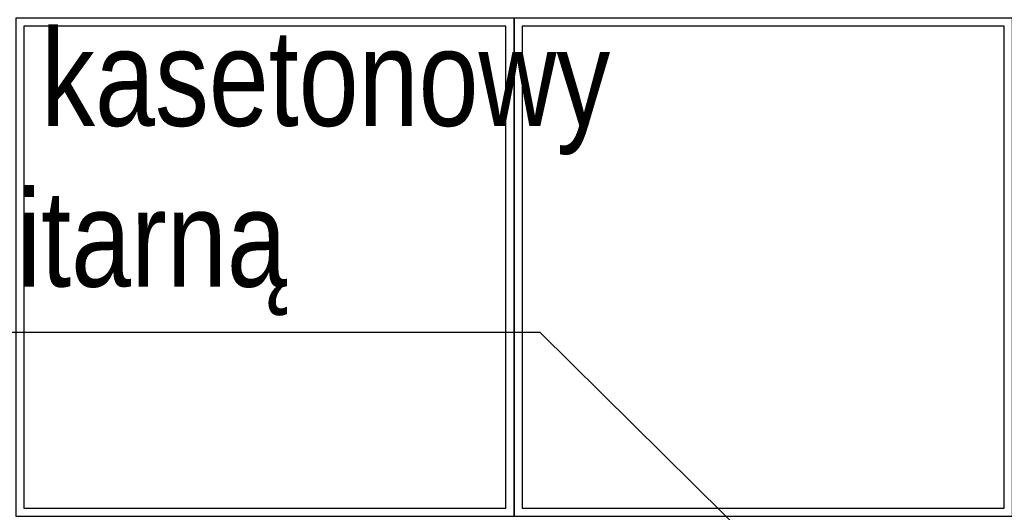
# Model space of a CAD drawing. Header units: millimetres. Extents: x -5941 to 19721, y -9230 to 6433.
# Tile 56 of 204: x 5777 to 5899, y -7392 to -7330. Entities that reach past the tile are written whole.
import ezdxf

# ---------------------------------------------------------------- set-up
doc = ezdxf.new("R2010")
doc.units = ezdxf.units.MM
doc.layers.add('A_SUFITY', color=6, linetype='Continuous')
doc.layers.add('A_SUFITY OPIS', color=1, linetype='Continuous')
doc.styles.get("Standard").update_dxf_attribs({"font": 'arial.ttf'})

msp = doc.modelspace()

# ---------------------------------------------------------------- linework, layer by layer
at = {"layer": 'A_SUFITY'}
for points in [[(5776.032, -7392.085), (5838.032, -7392.085), (5838.032, -7330.085), (5776.032, -7330.085)], [(5838.032, -7392.085), (5900.032, -7392.085), (5900.032, -7330.085), (5838.032, -7330.085)], [(5777.032, -7391.085), (5837.032, -7391.085), (5837.032, -7331.085), (5777.032, -7331.085)], [(5839.032, -7391.085), (5899.032, -7391.085), (5899.032, -7331.085), (5839.032, -7331.085)]]:
    msp.add_lwpolyline(points, close=True, dxfattribs=at)
at = {"layer": 'A_SUFITY OPIS'}
msp.add_lwpolyline([(5887.232, -7414.669), (5841.302, -7369.222), (5701.872, -7369.222)], dxfattribs=at)

# ---------------------------------------------------------------- texts
at = {"layer": 'A_SUFITY OPIS', "insert": (5701.7, -7331.495), "char_height": 12, "width": 153.36367, "attachment_point": 1}
msp.add_mtext('{\\W0.8;Klimatyzator kasetonowy\\Pzg. z cz. sanitarną}', dxfattribs=at)

doc.saveas('drawing.dxf')
